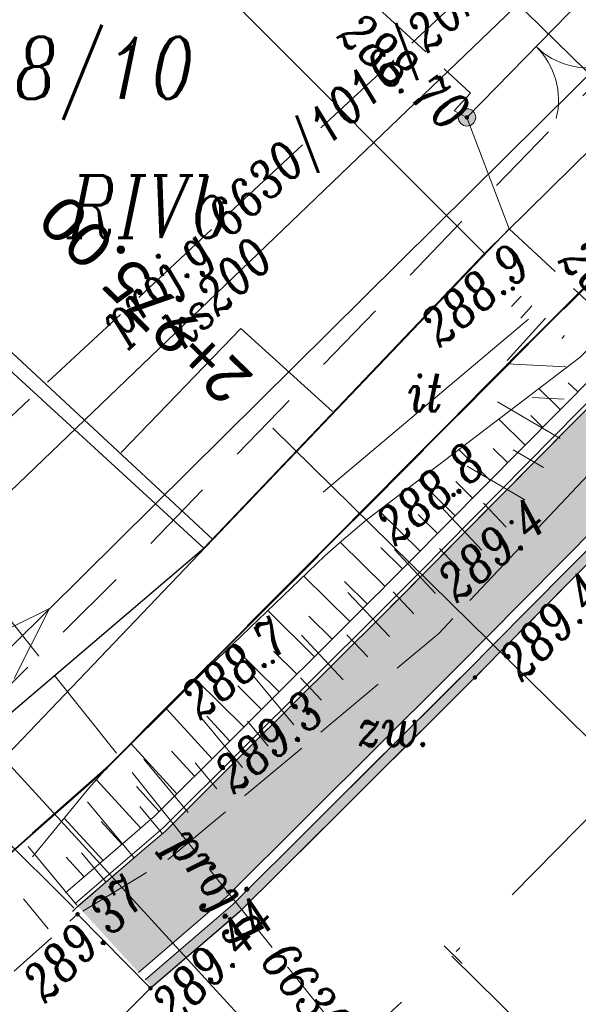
# Model space of a CAD drawing. Header units: metres. Extents: x -1 to 7476305, y 0 to 5497191.
# Tile 12 of 115: x 7474938 to 7474950, y 5496678 to 5496698. Entities that reach past the tile are written whole.
import ezdxf
from ezdxf.enums import TextEntityAlignment as Align

# ---------------------------------------------------------------- set-up
doc = ezdxf.new("R2010")
doc.units = ezdxf.units.M
for name, pattern in [('420-500', [1.5, 1, -0.5]), ('ACAD_ISO04W100', [30, 24, -3, 0, -3]), ('EGBO02-500', [2.5, 1.5, -1]), ('Krawedz', [0.75, 0.5, -0.25]), ('KTCR02-500', [1.5, 1, -0.5]), ('KTJZ01-500', [2, 1.5, -0.5]), ('SUP _P_01-500', [2.5, 2, -0.5])]:
    doc.linetypes.add(name, pattern=pattern)
for name, color, linetype, lineweight, true_color in [('BUBZ01_1', 7, 'Continuous', 5, 0x0a0909), ('EGBD03', 7, 'Continuous', 5, 0x0a0909), ('EGBK02', 7, 'Continuous', 5, 0x0a0909), ('EGBO02', 7, 'Continuous', 5, 0x0a0909), ('KTCR02', 7, 'Continuous', 5, 0x0a0909), ('KTJZ01', 7, 'Continuous', 5, 0x0a0909), ('KTKR01', 7, 'Continuous', 5, 0x0a0909), ('KTOK05_01', 7, 'Continuous', 5, 0x0a0909), ('OBOP05_02', 7, 'Continuous', 5, 0x0a0909), ('RTPW01', 7, 'Continuous', 5, 0x0a0909), ('RTPW02', 7, 'Continuous', 5, 0x0a0909), ('suepnn', 7, 'Continuous', 5, 0x0a0909), ('SUPG_P_01', 7, 'Continuous', 5, 0x0a0909), ('SUPK_01', 7, 'Continuous', 5, 0x0a0909), ('SZOPO_905', 7, 'Continuous', 5, 0x0a0909)]:
    doc.layers.add(name, color=color, linetype=linetype, lineweight=lineweight, true_color=true_color)
for name, color, linetype in [('C-DROGI-KORYTARZE', 7, 'Continuous'), ('C-DROGI-PRZEKROJE', 7, 'Continuous'), ('C-DROGI-SYTUACJA', 7, 'Continuous'), ('C-DROGI-SYTUACJA-ETYKIETY', 7, 'Continuous'), ('D_ naprawakonstrukcji', 7, 'Continuous'), ('D_Granice pasa drogowego', 30, '420-500'), ('D_Linia charakterystyczna', 10, 'Continuous'), ('D_Skarpa przy palisadach', 7, 'Continuous')]:
    doc.layers.add(name, color=color, linetype=linetype)
for name, color, linetype, lineweight in [('S-1_proj_obnizenia', 7, 'Krawedz', 30), ('S-1_proj_obrzeze', 11, 'Continuous', 30), ('S-5_opis_poprzeczka', 7, 'Continuous', 25)]:
    doc.layers.add(name, color=color, linetype=linetype, lineweight=lineweight)
doc.styles.add('! rom po 1.8mm', font='calibri.ttf', dxfattribs={"height": 0.9})
doc.styles.add('romans_pochyl', font='calibri.ttf', dxfattribs={"height": 0.75})
doc.styles.add('Style-ITALIC_1250', font='ITALIC_1250.shx')
doc.linetypes.add('KTOK05_01-500', pattern='A,3.75,[13,dgnlstyle-rozp_2015.shx,S=0.002778,R=0,X=0,Y=0],3.75', length=7.5)
doc.dimstyles.new('! 500', dxfattribs={"dimscale": 5, "dimtxt": 0.9, "dimasz": 0.18, "dimexe": 0.08, "dimexo": 0.04, "dimgap": 0.07, "dimtad": 1, "dimzin": 1, "dimtxsty": '! rom po 1.8mm', "dimcen": 0.09, "dimclrd": 256, "dimclre": 256, "dimclrt": 256, "dimazin": 1, "dimtfac": 1, "dimtix": 1, "dimtmove": 1, "dimatfit": 1, "dimfxl": 0.2, "dimlwd": -1, "dimlwe": -1, "dimarcsym": 0})

# ---------------------------------------------------------------- blocks, each defined once
blk = doc.blocks.new('*D106')
at = {"layer": 'D_Skarpa przy palisadach', "transparency": 16777216}
for p, q in [((7474983.836, 5496724.604), (7474959.209, 5496749.05)), ((7474959.174, 5496748.958), (7474914.873, 5496704.329)), ((7474939.408, 5496679.847), (7474914.781, 5496704.293))]:
    blk.add_line(p, q, dxfattribs=at)
at = {"layer": 'D_Skarpa przy palisadach', "lineweight": 30, "transparency": 16777216}
for points in [[(7474959.163, 5496748.969), (7474959.185, 5496748.947), (7474959.237, 5496749.022)], [(7474914.862, 5496704.339), (7474914.884, 5496704.318), (7474914.81, 5496704.265)]]:
    blk.add_solid(points, dxfattribs=at)
at = {"layer": 'Defpoints', "color": 0, "lineweight": 30, "transparency": 16777216}
for p in [(7474983.85, 5496724.59), (7474914.81, 5496704.265), (7474939.423, 5496679.833)]:
    blk.add_point(p, dxfattribs=at)
at = {"layer": 'D_Skarpa przy palisadach', "lineweight": 30, "transparency": 16777216, "insert": (7474936.028, 5496727.632), "char_height": 0.9, "attachment_point": 5, "rotation": 45.2116, "style": '! rom po 1.8mm'}
blk.add_mtext('Miejsce do wymijania sie osób ze szczególnymi potrzebami\\Pdł. 63,06m', dxfattribs=at)
blk = doc.blocks.new('905')
at = {"layer": 'SZOPO_905', "color": 18, "linetype": 'Continuous', "lineweight": 13, "true_color": 0x0a0909}
for centre, start, end in [((-1.5, 0), 0, 60), ((1.5, 0), 120, 180)]:
    blk.add_arc(centre, 1.5, start, end, dxfattribs=at)
blk = doc.blocks.new('RTPW02')
at = {"layer": 'RTPW02', "linetype": 'Continuous', "lineweight": 13, "true_color": 0x0a0909}
h = blk.add_hatch(color=18, dxfattribs=at)
edge = h.paths.add_edge_path()
edge.add_arc((0, 0), 0.045, 0, 360)
blk = doc.blocks.new('RTPW01')
at = {"layer": 'RTPW01', "linetype": 'Continuous', "lineweight": 13, "true_color": 0x0a0909}
h = blk.add_hatch(color=18, dxfattribs=at)
edge = h.paths.add_edge_path()
edge.add_arc((0, 0), 0.045, 0, 360)
blk = doc.blocks.new('MDCP_klauzula')
at = {"layer": 'KTOK05_01', "linetype": 'Continuous', "lineweight": 18}
h = blk.add_hatch(color=252, dxfattribs=at)
edge = h.paths.add_edge_path()
edge.add_arc((7474947.307, 5496695.724), 0.175, 0, 360)
at = {"layer": 'BUBZ01_1', "color": 252, "linetype": 'Continuous', "lineweight": 18}
for p, q in [((7474948.201, 5496691.924), (7474948.393, 5496692.135)), ((7474948.387, 5496691.69), (7474948.612, 5496691.936)), ((7474948.116, 5496690.842), (7474948.885, 5496691.688)), ((7474949.215, 5496691.282), (7474949.267, 5496691.34)), ((7474948.111, 5496690.773), (7474949.292, 5496690.712)), ((7474948.616, 5496690.094), (7474949.258, 5496690.061)), ((7474947.918, 5496690.009), (7474949.182, 5496689.273)), ((7474948.237, 5496689.044), (7474948.843, 5496688.691)), ((7474947.309, 5496688.718), (7474948.467, 5496688.044)), ((7474946.782, 5496687.906), (7474947.603, 5496687.029)), ((7474947.64, 5496687.973), (7474948.094, 5496687.489)), ((7474946.755, 5496687.06), (7474947.167, 5496686.62)), ((7474945.849, 5496687.044), (7474946.676, 5496686.161)), ((7474944.916, 5496686.182), (7474945.75, 5496685.292)), ((7474945.825, 5496686.195), (7474946.24, 5496685.752)), ((7474943.983, 5496685.321), (7474944.823, 5496684.424)), ((7474944.895, 5496685.33), (7474945.313, 5496684.884)), ((7474943.018, 5496684.495), (7474943.827, 5496683.522)), ((7474943.965, 5496684.465), (7474944.387, 5496684.015)), ((7474941.947, 5496683.685), (7474942.795, 5496682.664)), ((7474942.897, 5496683.591), (7474943.311, 5496683.093)), ((7474940.815, 5496682.83), (7474941.706, 5496681.758)), ((7474941.845, 5496682.757), (7474942.279, 5496682.235)), ((7474939.684, 5496681.974), (7474940.616, 5496680.853)), ((7474940.734, 5496681.877), (7474941.189, 5496681.33)), ((7474938.493, 5496681.074), (7474939.469, 5496679.9)), ((7474939.566, 5496680.95), (7474940.043, 5496680.376)), ((7474938.397, 5496680.024), (7474938.896, 5496679.423))]:
    blk.add_line(p, q, dxfattribs=at)
at = {"layer": 'EGBD03', "color": 96, "linetype": 'Continuous', "lineweight": 30}
for p, q in [((7474926.164, 5496714.538), (7474947.656, 5496692.988)), ((7474942.021, 5496687.069), (7474918.82, 5496708.353))]:
    blk.add_line(p, q, dxfattribs=at)
at = {"layer": 'EGBD03', "color": 96, "linetype": 'Continuous', "lineweight": 30, "flags": 128}
for points in [[(7474993.36, 5496735.227), (7474973.585, 5496716.354), (7474940.056, 5496682.642), (7474905.9, 5496652.407), (7474901.86, 5496653.48)], [(7474901.86, 5496653.48), (7474904.993, 5496655.483), (7474942.021, 5496687.069), (7474947.656, 5496692.988), (7474962.536, 5496707.652), (7474977.8, 5496722.29)]]:
    blk.add_lwpolyline(points, dxfattribs=at)
at = {"layer": 'EGBO02', "color": 252, "linetype": 'EGBO02-500', "lineweight": 18, "flags": 128}
blk.add_lwpolyline([(7474912.596, 5496658.952), (7474940.276, 5496686.459), (7474968.571, 5496715.765), (7474999.422, 5496746.255), (7475028.237, 5496772.674), (7475043.438, 5496787.327), (7475072.159, 5496810.289), (7475094.114, 5496826.623), (7475118.388, 5496845.324), (7475126.952, 5496853.278), (7475138.024, 5496865.445)], dxfattribs=at)
at = {"layer": 'KTCR02', "color": 252, "linetype": 'KTCR02-500', "lineweight": 18, "flags": 128}
blk.add_lwpolyline([(7474917.973, 5496663.803), (7474918.543, 5496663.462), (7474920.098, 5496665.033), (7474922.693, 5496667.148), (7474925.412, 5496669.168), (7474930.184, 5496672.575), (7474933.827, 5496675.241), (7474934.847, 5496675.99), (7474937.362, 5496677.807), (7474939.485, 5496679.714)], dxfattribs=at)
at = {"layer": 'KTJZ01', "color": 252, "linetype": 'KTJZ01-500', "lineweight": 18, "flags": 128}
for points in [[(7474940.948, 5496678.227), (7474942.744, 5496679.768), (7474947.468, 5496684.472), (7474951.738, 5496688.783), (7474958.027, 5496695.193), (7474962.097, 5496699.235), (7474965.673, 5496702.794), (7474969.754, 5496707.034), (7474981.843, 5496719.552), (7474986.871, 5496724.456), (7474990.284, 5496728.016), (7474993.046, 5496730.57), (7474995.803, 5496733.399), (7474999.755, 5496737.308), (7475005.043, 5496742.399), (7475009.082, 5496746.263), (7475016.386, 5496752.922), (7475018.661, 5496754.834), (7475020.089, 5496756.127), (7475022.831, 5496758.571), (7475025.815, 5496761.182), (7475031.927, 5496766.616), (7475037.923, 5496771.877), (7475045.276, 5496778.075), (7475048.776, 5496780.871), (7475053.275, 5496784.409), (7475057.865, 5496787.982), (7475065.68, 5496793.821), (7475071.675, 5496798.251), (7475080.197, 5496804.617), (7475085.951, 5496808.863), (7475092.068, 5496813.415), (7475094.463, 5496815.318), (7475099.029, 5496818.877), (7475104.515, 5496823.229), (7475105.014, 5496823.868), (7475110.261, 5496828.106), (7475116.671, 5496833.487), (7475121.299, 5496837.758), (7475127.388, 5496843.57), (7475133.626, 5496849.85), (7475138.23, 5496854.845), (7475143.855, 5496861.074), (7475148.205, 5496866.026), (7475154.747, 5496873.863), (7475160.368, 5496880.935), (7475164.02, 5496885.897), (7475167.465, 5496890.774), (7475169.395, 5496893.556), (7475177.645, 5496905.781), (7475183.716, 5496915.79), (7475187.356, 5496922.37), (7475191.312, 5496929.431), (7475194.505, 5496935.684), (7475198.366, 5496943.242), (7475201.584, 5496949.716), (7475204.91, 5496956.567), (7475209.898, 5496967.043), (7475214.268, 5496976.102), (7475219.085, 5496986.161), (7475221.068, 5496990.37), (7475223.563, 5496995.716), (7475227.167, 5497003.081), (7475229.52, 5497008.043), (7475233.202, 5497015.17), (7475236.644, 5497022.005), (7475242.538, 5497033.041), (7475245.538, 5497037.898), (7475247.914, 5497042.007), (7475248.707, 5497043.191), (7475252.159, 5497048.588), (7475253.518, 5497050.557), (7475256.496, 5497054.779), (7475262.407, 5497062.145), (7475264.477, 5497064.71), (7475272.511, 5497072.714), (7475276.959, 5497077.087), (7475283.019, 5497082.422), (7475288.616, 5497087.275), (7475294.096, 5497092.097)], [(7474947.307, 5496695.724), (7474947.048, 5496695.857), (7474947.38, 5496696.212), (7474936.656, 5496706.06)], [(7474956.136, 5496695.558), (7474951.316, 5496690.554), (7474948.152, 5496693.487)], [(7474951.381, 5496689.748), (7474949.751, 5496688.551), (7474946.739, 5496685.357), (7474941.347, 5496680.845), (7474939.485, 5496679.714)]]:
    blk.add_lwpolyline(points, dxfattribs=at)
at = {"layer": 'KTKR01', "color": 252, "linetype": 'Continuous', "lineweight": 18, "flags": 128}
blk.add_lwpolyline([(7474939.485, 5496679.714), (7474940.948, 5496678.227), (7474939.655, 5496676.935), (7474938.786, 5496676.199), (7474937.377, 5496675.11), (7474934.925, 5496673.363), (7474931.477, 5496670.886), (7474926.585, 5496667.365), (7474924.171, 5496665.602), (7474921.459, 5496663.244), (7474917.249, 5496659.433), (7474913.149, 5496655.668), (7474908.484, 5496651.512), (7474907.762, 5496650.879), (7474906.876, 5496650.382), (7474905.919, 5496650.019), (7474904.893, 5496649.903), (7474903.942, 5496650.046), (7474902.964, 5496650.194), (7474902, 5496650.639), (7474901.177, 5496651.196), (7474902.3, 5496653.032)], dxfattribs=at)
at = {"layer": 'KTOK05_01', "color": 252, "linetype": 'Continuous', "lineweight": 18}
blk.add_line((7474947.307, 5496695.724), (7474950.084, 5496698.567), dxfattribs=at)
at = {"layer": 'KTOK05_01', "color": 252, "linetype": 'KTOK05_01-500', "lineweight": 18}
for p, q in [((7474947.307, 5496695.724), (7474948.152, 5496693.487)), ((7474942.199, 5496687.241), (7474933.927, 5496694.936))]:
    blk.add_line(p, q, dxfattribs=at)
at = {"layer": 'KTOK05_01', "color": 252, "linetype": 'KTOK05_01-500', "lineweight": 18, "flags": 128}
for points in [[(7474948.152, 5496693.487), (7474942.199, 5496687.241), (7474935.534, 5496680.266), (7474930.51, 5496675.107), (7474916.632, 5496665.668)], [(7474940.359, 5496688.991), (7474942.761, 5496691.486), (7474944.608, 5496689.813)]]:
    blk.add_lwpolyline(points, dxfattribs=at)
at = {"layer": 'KTOK05_01', "color": 252, "linetype": 'Continuous', "lineweight": 18}
blk.add_circle((7474947.307, 5496695.724), 0.175, dxfattribs=at)
at = {"layer": 'OBOP05_02', "color": 252, "linetype": 'Continuous', "lineweight": 18}
blk.add_line((7474948.543, 5496691.669), (7474944.415, 5496688.193), dxfattribs=at)
at = {"layer": 'suepnn', "color": 1, "linetype": 'Continuous', "lineweight": 13, "true_color": 0xfa0000, "flags": 128}
for points in [[(7474928.265, 5496675.305), (7474960.812, 5496707.539), (7474991.547, 5496737.68)], [(7474937.505, 5496685.16), (7474938.923, 5496685.86), (7474938.209, 5496684.449)]]:
    blk.add_lwpolyline(points, dxfattribs=at)
at = {"layer": 'SUPG_P_01', "color": 52, "linetype": 'SUP _P_01-500', "lineweight": 13, "true_color": 0xbebf00, "flags": 128}
blk.add_lwpolyline([(7474949.639, 5496671.239), (7474936.259, 5496687.96), (7474951.306, 5496701.971)], dxfattribs=at)
at = {"layer": 'SUPK_01', "color": 36, "linetype": 'Continuous', "lineweight": 13, "true_color": 0x803300, "flags": 128}
blk.add_lwpolyline([(7474919.99, 5496630.71), (7474895.67, 5496651.31), (7474911.12, 5496662.85), (7474930.32, 5496680.72), (7474951.574, 5496701.122)], dxfattribs=at)
at = {"layer": 'RTPW01', "color": 252, "linetype": 'Continuous', "lineweight": 18}
for p in [(7474948.229, 5496692.284), (7474947.037, 5496688.141), (7474948.203, 5496687.591), (7474943.406, 5496684.788), (7474944.114, 5496683.76)]:
    blk.add_blockref('RTPW01', p, dxfattribs=at)
at = {"layer": 'RTPW02', "color": 252, "linetype": 'Continuous', "lineweight": 18}
for p in [(7474947.307, 5496695.724), (7474947.468, 5496684.472), (7474939.485, 5496679.714), (7474940.948, 5496678.227)]:
    blk.add_blockref('RTPW02', p, dxfattribs=at)
at = {"layer": 'SZOPO_905', "color": 252, "linetype": 'Continuous', "lineweight": 18, "rotation": 225.6728376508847}
blk.add_blockref('905', (7474948.695, 5496697.146), dxfattribs=at)
at = {"layer": 'EGBD03', "color": 96, "linetype": 'Continuous', "lineweight": 30, "style": 'Style-ITALIC_1250', "width": 0.8}
blk.add_text('398/10', height=1.25, dxfattribs=at).set_placement((7474936.412, 5496696.095))
at = {"layer": 'EGBK02', "color": 252, "linetype": 'Continuous', "lineweight": 18, "style": 'Style-ITALIC_1250', "width": 0.8}
blk.add_text('RIVb', height=1.25, dxfattribs=at).set_placement((7474939.268, 5496693.306))
at = {"layer": 'KTJZ01', "color": 252, "linetype": 'Continuous', "lineweight": 18, "style": 'Style-ITALIC_1250', "width": 0.8}
blk.add_text('zw.', height=0.75, dxfattribs=at).set_placement((7474945.081, 5496683.092))
at = {"layer": 'OBOP05_02', "color": 252, "linetype": 'Continuous', "lineweight": 18, "style": 'Style-ITALIC_1250', "width": 0.8}
blk.add_text('it', height=0.75, dxfattribs=at).set_placement((7474946.129, 5496689.82))
at = {"layer": 'RTPW01', "color": 252, "linetype": 'Continuous', "lineweight": 18, "style": 'Style-ITALIC_1250', "width": 0.8}
for s, p in [('288.9', (7474946.764, 5496691.088)), ('288.8', (7474945.867, 5496687.096)), ('289.4', (7474947.105, 5496685.957)), ('288.7', (7474941.954, 5496683.596)), ('289.3', (7474942.624, 5496682.111))]:
    blk.add_text(s, height=0.75, rotation=39.9764, dxfattribs=at).set_placement(p)
at = {"layer": 'RTPW02', "color": 252, "linetype": 'Continuous', "lineweight": 18, "style": 'Style-ITALIC_1250', "width": 0.8}
for s, rotation, p in [('288.70', 319.6207, (7474944.671, 5496697.33)), ('289.47', 316.0166, (7474949.122, 5496692.819)), ('289.46', 45.5459, (7474948.409, 5496684.364)), ('289.37', 45.5459, (7474938.835, 5496677.909)), ('289.44', 45.5459, (7474941.431, 5496677.451))]:
    blk.add_text(s, height=0.75, rotation=rotation, dxfattribs=at).set_placement(p)
at = {"layer": 'SUPG_P_01', "color": 52, "linetype": 'Continuous', "lineweight": 13, "true_color": 0xbebf00, "style": 'Style-ITALIC_1250', "width": 0.8}
for rotation, p in [(42.9579, (7474943.971, 5496695.141)), (308.6675, (7474944.871, 5496677.198))]:
    blk.add_text('proj.g 6630/1016/2024', height=0.75, rotation=rotation, dxfattribs=at).set_placement(p, align=Align.MIDDLE_CENTER)
at = {"layer": 'SUPK_01', "color": 36, "linetype": 'Continuous', "lineweight": 13, "true_color": 0x803300, "style": 'Style-ITALIC_1250', "width": 0.8}
blk.add_text('ks200', height=0.75, rotation=43.8283, dxfattribs=at).set_placement((7474942.288, 5496692.208), align=Align.MIDDLE_CENTER)
blk = doc.blocks.new('AeccTickLine')
at = {"color": 0, "linetype": 'ByBlock', "lineweight": -2}
blk.add_line((0, 1), (0, -1), dxfattribs=at)

msp = doc.modelspace()

# ---------------------------------------------------------------- linework, layer by layer
at = {"layer": 'D_ naprawakonstrukcji', "color": 18, "lineweight": 30, "true_color": 0x000000, "flags": 128}
msp.add_lwpolyline([(7475032.26, 5496770.67), (7475010.572, 5496750.962), (7475002.025, 5496743.148), (7474993.311, 5496735.182), (7474991.33, 5496733.29), (7474987.11, 5496729.262), (7474981.728, 5496724.125), (7474978.688, 5496721.224), (7474975.041, 5496717.744), (7474967.615, 5496710.352), (7474955.357, 5496698.026), (7474948.808, 5496691.442), (7474943.173, 5496685.776), (7474941.426, 5496684.019), (7474940.056, 5496682.642), (7474939.655, 5496682.287), (7474931.483, 5496675.053)], dxfattribs=at)
at = {"layer": 'D_Granice pasa drogowego', "lineweight": 50, "ltscale": 2, "flags": 128}
msp.add_lwpolyline([(7474871.194, 5496602.021), (7474875.844, 5496605.985), (7474886.51, 5496614.328), (7474893.187, 5496619.551), (7474906.364, 5496629.859), (7474908.002, 5496630.38), (7474914.804, 5496638.74), (7474928.905, 5496651.777), (7474946.406, 5496669.552), (7474957.321, 5496680.639), (7474994.148, 5496718.045), (7475014.642, 5496738.841), (7475028.014, 5496750.844), (7475033.755, 5496755.998), (7475037.841, 5496759.479), (7475046.672, 5496767.002), (7475050.423, 5496770.198), (7475056.626, 5496775.2), (7475065.197, 5496781.478), (7475069.506, 5496784.668), (7475083.953, 5496795.64), (7475091.313, 5496801.229), (7475097.69, 5496806.073), (7475103.398, 5496810.407), (7475110.576, 5496816.081), (7475114.68, 5496819.326), (7475120.064, 5496824.042), (7475130.991, 5496833.37), (7475144.36, 5496846.35), (7475159.914, 5496864.742), (7475165.321, 5496871.433), (7475168.549, 5496875.377), (7475175.09, 5496884.328), (7475189.457, 5496903.989), (7475193.179, 5496911.075), (7475198.108, 5496920.456), (7475202.904, 5496929.586), (7475209.984, 5496944.676), (7475224.229, 5496974.661), (7475228.871, 5496985.456), (7475234.774, 5496999.181), (7475235.211, 5497000), (7475244.883, 5497018.143), (7475247.158, 5497021.622), (7475253.509, 5497032.362), (7475263.655, 5497046.357), (7475275.03, 5497059.7), (7475278.404, 5497063.267), (7475280.249, 5497065.127), (7475283.737, 5497068.192), (7475289.77, 5497074.68), (7475292.049, 5497076.649), (7475298.288, 5497082.039), (7475318.081, 5497097.784), (7475318.6, 5497101.12), (7475308.342, 5497109.277), (7475299.764, 5497105.915), (7475300.031, 5497102.685), (7475290.434, 5497094.878), (7475285.765, 5497091.08), (7475277.631, 5497083.259), (7475263.588, 5497069.572), (7475259.571, 5497065.54), (7475255.16, 5497060.7), (7475248.447, 5497051.193), (7475241.071, 5497040.575), (7475236.851, 5497034.5), (7475232.87, 5497026.192), (7475228.603, 5497017.286), (7475222.129, 5497003.773), (7475221.6, 5497002.67), (7475223.058, 5497002.07), (7475222.491, 5496999.056), (7475222.104, 5496998.239), (7475217.488, 5496988.479), (7475214.662, 5496982.503), (7475211.997, 5496976.871), (7475210.402, 5496973.497), (7475207.108, 5496966.534), (7475200.594, 5496952.761), (7475195.041, 5496942.357), (7475186.706, 5496926.741), (7475181.863, 5496917.665), (7475180.812, 5496915.697), (7475174.258, 5496906.159), (7475161.354, 5496887.311), (7475156.287, 5496881.059), (7475137.148, 5496857.357), (7475129.378, 5496848.794), (7475126.377, 5496845.473), (7475122.357, 5496841.906), (7475113.346, 5496833.897), (7475108.201, 5496829.327), (7475103.572, 5496825.562), (7475101.251, 5496823.675), (7475097.151, 5496820.343), (7475092.412, 5496817.061), (7475083.189, 5496810.712), (7475063.35, 5496796.429), (7475055.25, 5496790.597), (7475035.25, 5496773.04), (7475032.26, 5496770.67), (7475010.572, 5496750.962), (7475002.025, 5496743.148), (7474993.311, 5496735.182), (7474991.33, 5496733.29), (7474987.11, 5496729.262), (7474981.728, 5496724.125), (7474978.688, 5496721.224), (7474975.041, 5496717.744), (7474967.615, 5496710.352), (7474955.357, 5496698.026), (7474948.808, 5496691.442), (7474943.173, 5496685.776), (7474941.426, 5496684.019), (7474940.056, 5496682.642), (7474939.655, 5496682.287), (7474931.483, 5496675.053), (7474923.147, 5496667.674), (7474919.881, 5496664.783), (7474908.976, 5496655.13), (7474905.9, 5496652.407), (7474901.86, 5496653.48)], dxfattribs=at)

# ---------------------------------------------------------------- dimensions: what is measured, and where the dimension line sits
at = {"layer": 'D_Skarpa przy palisadach', "color": 18, "lineweight": 30, "true_color": 0x000000}
dim = msp.add_aligned_dim(p1=(7474983.85, 5496724.59), p2=(7474939.423, 5496679.833), distance=-34.68, text='Miejsce do wymijania sie osób ze szczególnymi potrzebami\\Pdł. <>m', dimstyle='! 500', override={"dimscale": 0.5}, dxfattribs=at)
dim.commit()
dim.dimension.update_dxf_attribs({"geometry": '*D106', "text_midpoint": (7474936.028, 5496727.632)})

# ---------------------------------------------------------------- next in the draw order: block references
at = {"layer": 'RTPW01', "color": 18, "lineweight": 30, "true_color": 0x000000}
msp.add_blockref('MDCP_klauzula', (0, 0), dxfattribs=at)

# ---------------------------------------------------------------- next in the draw order: hatches: boundary and pattern name
at = {"layer": 'C-DROGI-KORYTARZE', "linetype": 'Continuous', "lineweight": -3, "true_color": 0xfeeab9}
msp.add_hatch(color=254, dxfattribs=at).paths.add_polyline_path([(7474987.893, 5496726.1), (7474986.594, 5496724.745), (7474986.587, 5496724.737), (7474982.719, 5496720.965), (7474981.942, 5496720.207), (7474981.569, 5496719.843), (7474981.559, 5496719.833), (7474969.47, 5496707.315), (7474969.46, 5496707.305), (7474968.958, 5496706.783), (7474965.395, 5496703.081), (7474965.388, 5496703.075), (7474965.314, 5496702.998), (7474964.535, 5496702.226), (7474961.833, 5496699.537), (7474961.812, 5496699.516), (7474957.756, 5496695.487), (7474957.742, 5496695.474), (7474951.461, 5496689.072), (7474951.453, 5496689.064), (7474947.691, 5496685.266), (7474947.199, 5496684.768), (7474947.183, 5496684.753), (7474946.917, 5496684.488), (7474944.123, 5496681.706), (7474944.078, 5496681.66), (7474942.474, 5496680.063), (7474942.466, 5496680.056), (7474942.049, 5496679.698), (7474942.046, 5496679.696), (7474940.707, 5496678.547), (7474939.491, 5496679.875), (7474940.83, 5496681.024), (7474940.832, 5496681.026), (7474941.249, 5496681.384), (7474941.257, 5496681.391), (7474942.858, 5496682.986), (7474945.634, 5496685.75), (7474945.9, 5496686.015), (7474945.916, 5496686.031), (7474946.408, 5496686.528), (7474950.17, 5496690.326), (7474950.178, 5496690.334), (7474956.459, 5496696.736), (7474956.472, 5496696.749), (7474960.529, 5496700.778), (7474960.55, 5496700.799), (7474963.252, 5496703.488), (7474964.031, 5496704.26), (7474964.105, 5496704.337), (7474964.112, 5496704.344), (7474967.679, 5496708.05), (7474968.181, 5496708.571), (7474968.191, 5496708.582), (7474980.28, 5496721.1), (7474980.29, 5496721.11), (7474980.663, 5496721.474), (7474981.44, 5496722.232), (7474985.308, 5496726.004), (7474985.315, 5496726.012), (7474986.615, 5496727.367), (7474987.893, 5496726.1)], flags=0)
at = {"layer": 'C-DROGI-PRZEKROJE', "linetype": 'Continuous', "lineweight": -3}
msp.add_hatch(color=5, dxfattribs=at).paths.add_polyline_path([(7474988.178, 5496725.819), (7474986.878, 5496724.463), (7474986.871, 5496724.456), (7474983.003, 5496720.683), (7474982.226, 5496719.926), (7474981.853, 5496719.562), (7474981.843, 5496719.552), (7474969.754, 5496707.034), (7474969.744, 5496707.023), (7474969.242, 5496706.502), (7474965.68, 5496702.801), (7474965.673, 5496702.794), (7474965.6, 5496702.718), (7474964.821, 5496701.946), (7474962.118, 5496699.256), (7474962.097, 5496699.235), (7474958.041, 5496695.207), (7474958.027, 5496695.193), (7474951.746, 5496688.791), (7474951.738, 5496688.783), (7474947.976, 5496684.985), (7474947.484, 5496684.488), (7474947.468, 5496684.472), (7474947.202, 5496684.208), (7474944.408, 5496681.425), (7474944.348, 5496681.365), (7474942.744, 5496679.768), (7474942.737, 5496679.761), (7474942.319, 5496679.403), (7474942.317, 5496679.401), (7474940.978, 5496678.252), (7474940.842, 5496678.4), (7474942.181, 5496679.549), (7474942.184, 5496679.551), (7474942.601, 5496679.908), (7474942.609, 5496679.916), (7474944.213, 5496681.513), (7474944.266, 5496681.566), (7474947.06, 5496684.348), (7474947.325, 5496684.613), (7474947.341, 5496684.628), (7474947.833, 5496685.126), (7474951.595, 5496688.924), (7474951.604, 5496688.932), (7474957.884, 5496695.334), (7474957.898, 5496695.347), (7474961.954, 5496699.376), (7474961.975, 5496699.397), (7474964.678, 5496702.086), (7474965.457, 5496702.858), (7474965.53, 5496702.935), (7474965.537, 5496702.941), (7474969.099, 5496706.643), (7474969.601, 5496707.164), (7474969.612, 5496707.175), (7474981.701, 5496719.693), (7474981.71, 5496719.703), (7474982.084, 5496720.067), (7474982.861, 5496720.824), (7474986.729, 5496724.597), (7474986.736, 5496724.604), (7474988.035, 5496725.96), (7474988.178, 5496725.819)], flags=0)

# ---------------------------------------------------------------- next in the draw order: linework, layer by layer
at = {"layer": 'C-DROGI-KORYTARZE', "color": 34, "linetype": 'Continuous', "lineweight": 15}
for p, q in [((7474949.18, 5496689.853, 289.613), (7474948.751, 5496690.275, 289.212)), ((7474949.532, 5496690.208, 289.617), (7474949.343, 5496690.394, 289.44)), ((7474948.477, 5496689.142, 289.605), (7474947.948, 5496689.663, 289.111)), ((7474948.829, 5496689.497, 289.609), (7474948.589, 5496689.733, 289.385)), ((7474947.773, 5496688.432, 289.598), (7474947.144, 5496689.051, 289.009)), ((7474948.125, 5496688.787, 289.602), (7474947.835, 5496689.072, 289.331)), ((7474947.069, 5496687.721, 289.59), (7474946.34, 5496688.438, 288.908)), ((7474947.421, 5496688.076, 289.594), (7474947.082, 5496688.41, 289.276)), ((7474946.366, 5496687.011, 289.582), (7474945.536, 5496687.826, 288.807)), ((7474946.717, 5496687.366, 289.586), (7474946.328, 5496687.749, 289.222)), ((7474945.662, 5496686.3, 289.6), (7474944.758, 5496687.189, 288.755)), ((7474946.014, 5496686.655, 289.585), (7474945.578, 5496687.084, 289.178)), ((7474944.953, 5496685.594, 289.6), (7474944.027, 5496686.506, 288.733)), ((7474945.308, 5496685.947, 289.6), (7474944.848, 5496686.4, 289.17)), ((7474944.245, 5496684.889, 289.598), (7474943.305, 5496685.814, 288.719)), ((7474944.599, 5496685.242, 289.599), (7474944.132, 5496685.701, 289.162)), ((7474943.536, 5496684.183, 289.597), (7474942.583, 5496685.121, 288.705)), ((7474943.89, 5496684.536, 289.597), (7474943.417, 5496685.002, 289.155)), ((7474942.827, 5496683.478, 289.595), (7474941.861, 5496684.429, 288.691)), ((7474943.182, 5496683.83, 289.596), (7474942.702, 5496684.303, 289.147)), ((7474942.187, 5496682.839, 289.594), (7474941.268, 5496683.842, 288.687)), ((7474942.541, 5496683.192, 289.594), (7474942.08, 5496683.695, 289.14)), ((7474941.479, 5496682.133, 289.592), (7474940.559, 5496683.136, 288.685)), ((7474941.833, 5496682.486, 289.593), (7474941.373, 5496682.988, 289.139)), ((7474940.753, 5496681.446, 289.59), (7474939.863, 5496682.418, 288.711)), ((7474941.124, 5496681.78, 289.591), (7474940.665, 5496682.282, 289.138)), ((7474939.995, 5496680.794, 289.588), (7474939.215, 5496681.645, 288.819)), ((7474940.374, 5496681.12, 289.589), (7474939.955, 5496681.578, 289.175)), ((7474939.615, 5496680.469, 289.587), (7474939.255, 5496680.862, 289.232))]:
    msp.add_line(p, q, dxfattribs=at)
at = {"layer": 'C-DROGI-KORYTARZE', "color": 32, "linetype": 'Continuous', "lineweight": 15}
msp.add_polyline3d([(7474960.057, 5496701.242, 289.426), (7474955.887, 5496697.326, 289.309), (7474955.873, 5496697.312, 289.309), (7474949.59, 5496690.913, 289.317), (7474949.58, 5496690.906, 289.316), (7474945.284, 5496687.634, 288.775), (7474944.747, 5496687.18, 288.754), (7474944.73, 5496687.166, 288.753), (7474944.452, 5496686.914, 288.741), (7474941.605, 5496684.183, 288.686), (7474941.692, 5496684.264, 288.688), (7474940.088, 5496682.666, 288.684), (7474940.08, 5496682.66, 288.684), (7474939.711, 5496682.249, 288.73), (7474939.709, 5496682.246, 288.731), (7474938.578, 5496680.87, 288.932)], dxfattribs=at)
at = {"layer": 'C-DROGI-KORYTARZE', "color": 26, "linetype": 'Continuous', "lineweight": 15}
msp.add_polyline3d([(7474960.265, 5496701.037, 289.62), (7474956.209, 5496697.009, 289.61), (7474956.195, 5496696.995, 289.61), (7474949.914, 5496690.594, 289.62), (7474949.906, 5496690.585, 289.621), (7474946.144, 5496686.787, 289.58), (7474945.652, 5496686.29, 289.6), (7474945.636, 5496686.274, 289.601), (7474945.37, 5496686.01, 289.6), (7474942.576, 5496683.228, 289.595), (7474942.611, 5496683.261, 289.594), (7474941.007, 5496681.663, 289.591), (7474940.999, 5496681.657, 289.591), (7474940.582, 5496681.299, 289.59), (7474940.58, 5496681.297, 289.59), (7474939.241, 5496680.147, 289.586)], dxfattribs=at)
at = {"layer": 'C-DROGI-PRZEKROJE', "color": 10, "linetype": 'Continuous', "lineweight": 15, "ltscale": 0.3}
for points in [[(7474991.512, 5496732.148, 289.693), (7474988.745, 5496729.589, 289.672), (7474985.315, 5496726.012, 289.661), (7474980.663, 5496721.474, 289.645), (7474980.29, 5496721.11, 289.66), (7474968.181, 5496708.571, 289.612), (7474967.668, 5496708.038, 289.581), (7474964.112, 5496704.344, 289.601), (7474963.252, 5496703.488, 289.566), (7474960.55, 5496700.799, 289.598), (7474956.472, 5496696.749, 289.588), (7474950.178, 5496690.334, 289.599), (7474945.916, 5496686.031, 289.579), (7474945.634, 5496685.75, 289.578), (7474942.86, 5496682.988, 289.573), (7474941.249, 5496681.384, 289.569), (7474940.832, 5496681.026, 289.568), (7474940.83, 5496681.024, 289.568), (7474939.448, 5496679.838, 289.564), (7474939.38, 5496679.77, 289.565)], [(7474960.529, 5496700.778, 289.634), (7474956.472, 5496696.749, 289.624), (7474956.459, 5496696.736, 289.624), (7474950.178, 5496690.334, 289.634), (7474950.17, 5496690.326, 289.635), (7474946.408, 5496686.528, 289.594), (7474945.916, 5496686.031, 289.614), (7474945.9, 5496686.015, 289.615), (7474945.634, 5496685.75, 289.614), (7474942.84, 5496682.968, 289.609), (7474942.86, 5496682.988, 289.608), (7474941.257, 5496681.391, 289.605), (7474941.249, 5496681.384, 289.605), (7474940.832, 5496681.026, 289.604), (7474940.83, 5496681.024, 289.604), (7474939.491, 5496679.875, 289.6)], [(7474961.812, 5496699.516, 289.598), (7474957.756, 5496695.487, 289.588), (7474957.742, 5496695.474, 289.588), (7474951.461, 5496689.072, 289.598), (7474951.453, 5496689.064, 289.599), (7474947.691, 5496685.266, 289.558), (7474947.199, 5496684.768, 289.578), (7474947.183, 5496684.753, 289.579), (7474946.917, 5496684.488, 289.578), (7474944.123, 5496681.706, 289.573), (7474944.078, 5496681.66, 289.572), (7474942.474, 5496680.063, 289.569), (7474942.466, 5496680.056, 289.569), (7474942.049, 5496679.698, 289.568), (7474942.046, 5496679.696, 289.568), (7474940.707, 5496678.547, 289.564)], [(7474961.954, 5496699.375, 289.458), (7474957.898, 5496695.347, 289.448), (7474957.884, 5496695.333, 289.448), (7474951.604, 5496688.932, 289.458), (7474951.595, 5496688.923, 289.459), (7474947.834, 5496685.125, 289.418), (7474947.341, 5496684.628, 289.438), (7474947.325, 5496684.612, 289.439), (7474947.06, 5496684.348, 289.438), (7474944.266, 5496681.566, 289.433), (7474944.213, 5496681.513, 289.432), (7474942.609, 5496679.915, 289.429), (7474942.602, 5496679.908, 289.429), (7474942.184, 5496679.551, 289.428), (7474942.182, 5496679.549, 289.428), (7474940.843, 5496678.4, 289.424)], [(7474961.954, 5496699.375, 289.598), (7474957.891, 5496695.34, 289.588), (7474957.884, 5496695.333, 289.588), (7474951.597, 5496688.925, 289.599), (7474951.595, 5496688.923, 289.599), (7474947.834, 5496685.125, 289.558), (7474947.334, 5496684.621, 289.579), (7474947.325, 5496684.612, 289.579), (7474947.053, 5496684.341, 289.578), (7474944.266, 5496681.566, 289.573), (7474944.213, 5496681.513, 289.572), (7474942.609, 5496679.915, 289.569), (7474942.602, 5496679.908, 289.569), (7474942.184, 5496679.551, 289.568), (7474942.182, 5496679.549, 289.568), (7474940.843, 5496678.4, 289.564)], [(7474962.097, 5496699.235, 289.478), (7474958.041, 5496695.207, 289.468), (7474958.027, 5496695.193, 289.468), (7474951.746, 5496688.791, 289.478), (7474951.738, 5496688.783, 289.479), (7474947.976, 5496684.985, 289.438), (7474947.484, 5496684.488, 289.458), (7474947.468, 5496684.472, 289.459), (7474947.202, 5496684.208, 289.458), (7474944.408, 5496681.425, 289.453), (7474944.348, 5496681.365, 289.452), (7474942.744, 5496679.768, 289.449), (7474942.737, 5496679.761, 289.449), (7474942.319, 5496679.403, 289.448), (7474942.317, 5496679.401, 289.448), (7474940.978, 5496678.252, 289.444)]]:
    msp.add_polyline3d(points, dxfattribs=at)
at = {"layer": 'C-DROGI-PRZEKROJE', "color": 1, "linetype": 'Continuous', "lineweight": 15}
msp.add_polyline3d([(7474961.812, 5496699.516, 289.598), (7474957.756, 5496695.487, 289.588), (7474957.742, 5496695.474, 289.588), (7474951.461, 5496689.072, 289.598), (7474951.453, 5496689.064, 289.599), (7474947.691, 5496685.266, 289.558), (7474947.199, 5496684.768, 289.578), (7474947.183, 5496684.753, 289.579), (7474946.917, 5496684.488, 289.578), (7474944.123, 5496681.706, 289.573), (7474944.078, 5496681.66, 289.572), (7474942.474, 5496680.063, 289.569), (7474942.466, 5496680.056, 289.569), (7474942.049, 5496679.698, 289.568), (7474942.046, 5496679.696, 289.568), (7474940.707, 5496678.547, 289.564)], dxfattribs=at)
at = {"layer": 'C-DROGI-PRZEKROJE', "color": 7, "linetype": 'Continuous', "lineweight": -3}
msp.add_polyline3d([(7474962.097, 5496699.235, 289.458), (7474958.041, 5496695.207, 289.448), (7474958.027, 5496695.193, 289.448), (7474951.746, 5496688.791, 289.458), (7474951.738, 5496688.783, 289.459), (7474947.976, 5496684.985, 289.418), (7474947.484, 5496684.488, 289.438), (7474947.468, 5496684.472, 289.439), (7474947.202, 5496684.208, 289.438), (7474944.408, 5496681.425, 289.433), (7474944.348, 5496681.365, 289.432), (7474942.744, 5496679.768, 289.429), (7474942.737, 5496679.761, 289.429), (7474942.319, 5496679.403, 289.428), (7474942.317, 5496679.401, 289.428), (7474940.978, 5496678.252, 289.424)], dxfattribs=at)
at = {"layer": 'C-DROGI-SYTUACJA', "color": 1, "linetype": 'ACAD_ISO04W100', "lineweight": 15, "ltscale": 0.5, "flags": 128}
msp.add_lwpolyline([(7475043.057, 5496771.335), (7475034.15, 5496763.904), (7475010.441, 5496742.723), (7475010.843, 5496743.119), (7474996.405, 5496728.925), (7474971.743, 5496704.025), (7474947.001, 5496678.875), (7474943.417, 5496675.59)], dxfattribs=at)
at = {"layer": 'C-DROGI-SYTUACJA-ETYKIETY', "color": 1, "linetype": 'Continuous', "lineweight": -3}
msp.add_line((7474947.001, 5496678.875), (7474975.516, 5496650.823), dxfattribs=at)
at = {"layer": 'D_Linia charakterystyczna', "color": 10, "linetype": 'Continuous', "lineweight": 30, "ltscale": 0.1}
msp.add_polyline3d([(7475032.26, 5496770.67, 0.567), (7475010.572, 5496750.962, 1.313), (7475002.025, 5496743.148, 0.372), (7474993.311, 5496735.182, 0.752), (7474987.212, 5496729.359, 1.093), (7474984.844, 5496727.099, 1.132), (7474981.218, 5496723.639, 1.009), (7474975.041, 5496717.744, 0.787), (7474967.616, 5496710.353, -288.346), (7474956.018, 5496698.691, 0.872), (7474949.549, 5496692.186, 0.886), (7474940.083, 5496682.669, 0.41), (7474931.483, 5496675.053, 0.678)], dxfattribs=at)
at = {"layer": 'D_Linia charakterystyczna', "color": 10, "linetype": 'Continuous', "lineweight": -3, "ltscale": 0.1}
msp.add_polyline3d([(7474993.311, 5496735.182, 289.098), (7474987.962, 5496730.075, 289.398), (7474987.212, 5496729.359, 289.44), (7474987.151, 5496729.301, 289.381), (7474984.844, 5496727.099, 289.485), (7474981.934, 5496724.322, 289.349), (7474981.317, 5496723.734, 289.33), (7474981.218, 5496723.639, 289.325), (7474978.043, 5496720.609, 289.227), (7474976.234, 5496718.882, 289.17), (7474975.041, 5496717.744, 289.133), (7474974.818, 5496717.521, 289.137), (7474967.647, 5496710.383, 289.238), (7474967.616, 5496710.353, 289.239), (7474966.603, 5496709.334, 289.234), (7474964.691, 5496707.411, 289.226), (7474963.76, 5496706.475, 289.222), (7474956.018, 5496698.691, 289.189), (7474949.552, 5496692.19, 289.442), (7474949.549, 5496692.186, 289.442), (7474948.973, 5496691.608, 289.396), (7474948.108, 5496690.738, 289.327), (7474940.083, 5496682.669, 288.684), (7474937.052, 5496679.985, 288.804)], dxfattribs=at)
at = {"layer": 'D_Linia charakterystyczna', "color": 212, "linetype": 'Continuous', "lineweight": 40, "true_color": 0xd200d2}
msp.add_polyline3d([(7474937.068, 5496679.997, 288.703), (7474940.056, 5496682.642, 288.684), (7474940.083, 5496682.669, 288.684), (7474948.108, 5496690.738, 289.327), (7474948.973, 5496691.608, 289.396), (7474949.549, 5496692.186, 289.442), (7474949.552, 5496692.19, 289.442), (7474956.018, 5496698.691, 289.189), (7474963.76, 5496706.475, 289.222), (7474964.691, 5496707.411, 289.226), (7474966.603, 5496709.334, 289.234), (7474967.616, 5496710.353, 289.239), (7474967.646, 5496710.383, 289.242), (7474973.585, 5496716.354, 289.289), (7474974.814, 5496717.527, 289.119), (7474975.041, 5496717.744, 289.133), (7474976.234, 5496718.882, 289.17), (7474978.043, 5496720.609, 289.227), (7474981.218, 5496723.639, 289.325)], dxfattribs=at)
at = {"layer": 'S-1_proj_obnizenia', "color": 7, "linetype": 'Continuous', "lineweight": 18}
msp.add_line((7474954.668, 5496691.77), (7474931.5, 5496714.562), dxfattribs=at)
at = {"layer": 'S-1_proj_obrzeze', "color": 250, "linetype": 'Continuous', "lineweight": 15}
for points in [[(7474960.472, 5496700.834, 289.634), (7474956.415, 5496696.806, 289.624), (7474956.402, 5496696.792, 289.624), (7474950.121, 5496690.39, 289.634), (7474950.113, 5496690.382, 289.635), (7474946.351, 5496686.584, 289.594), (7474945.859, 5496686.087, 289.614), (7474945.843, 5496686.071, 289.615), (7474945.577, 5496685.806, 289.614), (7474942.783, 5496683.024, 289.609), (7474942.806, 5496683.047, 289.608), (7474941.203, 5496681.45, 289.605), (7474941.195, 5496681.443, 289.605), (7474940.778, 5496681.085, 289.604), (7474940.776, 5496681.083, 289.604), (7474939.437, 5496679.934, 289.6)], [(7474960.529, 5496700.778, 289.634), (7474956.472, 5496696.749, 289.624), (7474956.459, 5496696.736, 289.624), (7474950.178, 5496690.334, 289.634), (7474950.17, 5496690.326, 289.635), (7474946.408, 5496686.528, 289.594), (7474945.916, 5496686.031, 289.614), (7474945.9, 5496686.015, 289.615), (7474945.634, 5496685.75, 289.614), (7474942.84, 5496682.968, 289.609), (7474942.86, 5496682.988, 289.608), (7474941.257, 5496681.391, 289.605), (7474941.249, 5496681.384, 289.605), (7474940.832, 5496681.026, 289.604), (7474940.83, 5496681.024, 289.604), (7474939.491, 5496679.875, 289.6)]]:
    msp.add_polyline3d(points, dxfattribs=at)
at = {"layer": 'S-5_opis_poprzeczka', "color": 7, "linetype": 'Continuous', "lineweight": 25}
for points in [[(7474951.249, 5496681.766), (7474950.536, 5496682.467), (7474943.407, 5496689.48)], [(7474944.757, 5496675.462), (7474944.082, 5496676.199), (7474937.325, 5496683.571)]]:
    msp.add_lwpolyline(points, dxfattribs=at)

# ---------------------------------------------------------------- next in the draw order: block references
at = {"layer": 'C-DROGI-SYTUACJA-ETYKIETY', "color": 7, "linetype": 'Continuous', "lineweight": 30, "xscale": 0.2499999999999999, "yscale": 0.2499999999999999, "zscale": 0.2499999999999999, "rotation": 225.4686746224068}
msp.add_blockref('AeccTickLine', (7474947.029, 5496678.903), dxfattribs=at)

# ---------------------------------------------------------------- next in the draw order: texts
at = {"layer": 'S-5_opis_poprzeczka', "color": 7, "linetype": 'Continuous', "lineweight": 25, "insert": (7474939.273, 5496694.249), "char_height": 0.9, "attachment_point": 9, "rotation": 135.4687, "style": 'romans_pochyl'}
msp.add_mtext('{\\fCalibri|b0|i0|c238|p34;\\C256;2+975.00}', dxfattribs=at)

doc.saveas('drawing.dxf')
